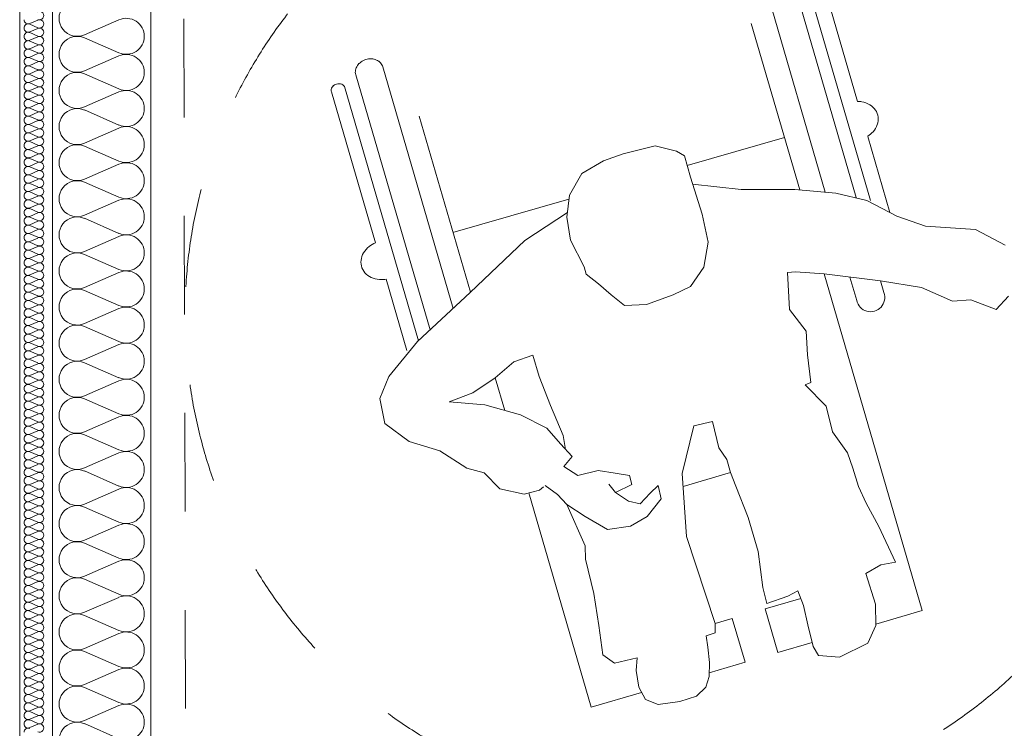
# Model space of a CAD drawing. Header units: millimetres. Extents: x 204754 to 495640, y -178579 to -98814.
# Tile 49 of 179: x 219134 to 220634, y -123872 to -122793. Entities that reach past the tile are written whole.
import ezdxf

# ---------------------------------------------------------------- set-up
doc = ezdxf.new("R2010")
doc.units = ezdxf.units.MM
doc.header["$MEASUREMENT"] = 0
doc.linetypes.add('Dashed', pattern=[300, 150, -150])
doc.layers.get('0').update_dxf_attribs({"color": 252, "lineweight": 5})
for name, color, linetype, lineweight in [('2D - Rysunki i Obrazki_Nr_pióra__104', 252, 'Continuous', 5), ('2D - Rysunki i Obrazki_Nr_pióra__47', 252, 'Continuous', 5), ('Nowe_320-W Umeblowanie_Nr_pióra__103', 252, 'Continuous', 5), ('Nowe_320-W Umeblowanie_Nr_pióra__181', 252, 'Continuous', 5), ('Nowe_820-G Rysunki Obrazki_Nr_pióra__1', 252, 'Continuous', 5), ('Nowe_820-G Rysunki Obrazki_Nr_pióra__27', 252, 'Continuous', 5)]:
    doc.layers.add(name, color=color, linetype=linetype, lineweight=lineweight)

# ---------------------------------------------------------------- blocks, each defined once
blk = doc.blocks.new('podkład 20251118')
at = {"layer": '2D - Rysunki i Obrazki_Nr_pióra__104', "color": 252, "linetype": 'Continuous', "lineweight": 5}
for p, q in [((220408, -123063.9), (220299.8, -122692.5)), ((220408, -123063.9), (220299.8, -122692.5)), ((220430.1, -123068.7), (220321.4, -122695.9)), ((220342.7, -122686.1), (220410.3, -122917.9)), ((220342.7, -122686.1), (220410.3, -122917.9)), ((220361, -123055.9), (220258.6, -122704.6)), ((220361, -123055.9), (220258.6, -122704.6)), ((220273.6, -122886), (220248.3, -122799.4)), ((220273.6, -122886), (220248.3, -122799.4)), ((219645.6, -122877.3), (219758.9, -123265.8)), ((219645.6, -122877.3), (219758.9, -123265.8)), ((219794, -123233), (219686.8, -122865.3)), ((219794, -123233), (219686.8, -122865.3)), ((220322.1, -123052.5), (220273.6, -122886)), ((220322.1, -123052.5), (220273.6, -122886)), ((219608.5, -122903), (219675.6, -123133)), ((219608.5, -122903), (219675.6, -123133)), ((219741.3, -123282.2), (219628.5, -122895.3)), ((219820.4, -123208.4), (219742.2, -122940.4)), ((219820.4, -123208.4), (219742.2, -122940.4)), ((220298.9, -122972.9), (220150.7, -123015.3)), ((220298.9, -122972.9), (220150.7, -123015.3)), ((220425.8, -122971), (220459.6, -123086.9)), ((220425.8, -122971), (220459.6, -123086.9)), ((220053.1, -122997.6), (220023.1, -123008.4)), ((220053.1, -122997.6), (220023.1, -123008.4)), ((220102, -122985.4), (220053.1, -122997.6)), ((220102, -122985.4), (220053.1, -122997.6)), ((220134.3, -122993.6), (220102, -122985.4)), ((220134.3, -122993.6), (220102, -122985.4)), ((220146.8, -123000.7), (220134.3, -122993.6)), ((220146.8, -123000.7), (220134.3, -122993.6)), ((220023.1, -123008.4), (219990, -123027.5)), ((220023.1, -123008.4), (219990, -123027.5)), ((220155.5, -123033.3), (220146.8, -123000.7)), ((220155.5, -123033.3), (220146.8, -123000.7)), ((219990, -123027.5), (219971.4, -123060.6)), ((219990, -123027.5), (219971.4, -123060.6)), ((220173.5, -123089.5), (220155.5, -123033.3)), ((220173.5, -123089.5), (220155.5, -123033.3)), ((220158.9, -123043.8), (220233, -123051.8)), ((220158.9, -123043.8), (220233, -123051.8)), ((220233, -123051.8), (220314.7, -123051.8)), ((220233, -123051.8), (220314.7, -123051.8)), ((220314.7, -123051.8), (220377.3, -123057.3)), ((220314.7, -123051.8), (220377.3, -123057.3)), ((220377.3, -123057.3), (220424.4, -123068.7)), ((220377.3, -123057.3), (220424.4, -123068.7)), ((219970.6, -123066.8), (219793.8, -123117.3)), ((219970.6, -123066.8), (219793.8, -123117.3)), ((219971.4, -123060.6), (219967.4, -123094.2)), ((219971.4, -123060.6), (219967.4, -123094.2)), ((220424.4, -123068.7), (220470.4, -123092.5)), ((220424.4, -123068.7), (220470.4, -123092.5)), ((219968.3, -123086.9), (219903.5, -123129.7)), ((219968.3, -123086.9), (219903.5, -123129.7)), ((219967.4, -123094.2), (219972.8, -123129.1)), ((219967.4, -123094.2), (219972.8, -123129.1)), ((220182.7, -123132), (220173.5, -123089.5)), ((220182.7, -123132), (220173.5, -123089.5)), ((220470.4, -123092.5), (220513.6, -123107.7)), ((220470.4, -123092.5), (220513.6, -123107.7)), ((220513.6, -123107.7), (220589.9, -123112.6)), ((220513.6, -123107.7), (220589.9, -123112.6)), ((220589.9, -123112.6), (220635.2, -123136.8)), ((220589.9, -123112.6), (220635.2, -123136.8)), ((219903.5, -123129.7), (219820, -123208.7)), ((219903.5, -123129.7), (219820, -123208.7)), ((219993.5, -123169.6), (219972.8, -123129.1)), ((219993.5, -123169.6), (219972.8, -123129.1)), ((220176.1, -123170.4), (220182.7, -123132)), ((220176.1, -123170.4), (220182.7, -123132)), ((219993.5, -123169.6), (219996.7, -123180.8)), ((219993.5, -123169.6), (219996.7, -123180.8)), ((220155.5, -123199.4), (220176.1, -123170.4)), ((220155.5, -123199.4), (220176.1, -123170.4)), ((220315.7, -123177.4), (220303.6, -123178.3)), ((220315.7, -123177.4), (220303.6, -123178.3)), ((220303.6, -123178.3), (220306.7, -123234.4)), ((220303.6, -123178.3), (220306.7, -123234.4)), ((220359.4, -123180.4), (220315.7, -123177.4)), ((220359.4, -123180.4), (220315.7, -123177.4)), ((219691.8, -123188.6), (219723.4, -123297.1)), ((219996.7, -123180.8), (220015.6, -123195.6)), ((219996.7, -123180.8), (220015.6, -123195.6)), ((220508.9, -123693), (220359.4, -123180.4)), ((220445.1, -123191.1), (220359.4, -123180.4)), ((220508.9, -123693), (220359.4, -123180.4)), ((220445.1, -123191.1), (220359.4, -123180.4)), ((220409.1, -123220.7), (220398.7, -123185.3)), ((220507.5, -123200.9), (220445.1, -123191.1)), ((220450.3, -123208.9), (220445.1, -123191.1)), ((220507.5, -123200.9), (220445.1, -123191.1)), ((220015.6, -123195.6), (220034.9, -123212.2)), ((220015.6, -123195.6), (220034.9, -123212.2)), ((220129.4, -123212.4), (220155.5, -123199.4)), ((220129.4, -123212.4), (220155.5, -123199.4)), ((220555.1, -123221.9), (220507.5, -123200.9)), ((220555.1, -123221.9), (220507.5, -123200.9)), ((219820, -123208.7), (219740, -123283.4)), ((219820, -123208.7), (219740, -123283.4)), ((220034.9, -123212.2), (220055.1, -123228.6)), ((220034.9, -123212.2), (220055.1, -123228.6)), ((220088.5, -123227), (220129.4, -123212.4)), ((220088.5, -123227), (220129.4, -123212.4)), ((220583.1, -123219.9), (220555.1, -123221.9)), ((220583.1, -123219.9), (220555.1, -123221.9)), ((220621.5, -123234.6), (220583.1, -123219.9)), ((220621.5, -123234.6), (220583.1, -123219.9)), ((220640.5, -123214.5), (220621.5, -123234.6)), ((220640.5, -123214.5), (220621.5, -123234.6)), ((220055.1, -123228.6), (220088.5, -123227)), ((220055.1, -123228.6), (220088.5, -123227)), ((220306.7, -123234.4), (220332.1, -123267.4)), ((220306.7, -123234.4), (220332.1, -123267.4)), ((220332.1, -123267.4), (220333.9, -123303.9)), ((220332.1, -123267.4), (220333.9, -123303.9)), ((219740, -123283.4), (219695.9, -123336.7)), ((219740, -123283.4), (219695.9, -123336.7)), ((219886.3, -123314.3), (219915.7, -123304.4)), ((219886.3, -123314.3), (219915.7, -123304.4)), ((219915.7, -123304.4), (219925.2, -123336.6)), ((219915.7, -123304.4), (219925.2, -123336.6)), ((220333.9, -123303.9), (220339.2, -123345.9)), ((220333.9, -123303.9), (220339.2, -123345.9)), ((219857.9, -123338.8), (219886.3, -123314.3)), ((219857.9, -123338.8), (219886.3, -123314.3)), ((219695.9, -123336.7), (219682.3, -123370.4)), ((219695.9, -123336.7), (219682.3, -123370.4)), ((219824.2, -123361.5), (219857.9, -123338.8)), ((219824.2, -123361.5), (219857.9, -123338.8)), ((219872.8, -123388.2), (219858.3, -123338.5)), ((219872.8, -123388.2), (219858.3, -123338.5)), ((219925.2, -123336.6), (219942.3, -123380.9)), ((219925.2, -123336.6), (219942.3, -123380.9)), ((220339.2, -123345.9), (220330.4, -123349.4)), ((220339.2, -123345.9), (220330.4, -123349.4)), ((220330.4, -123349.4), (220362.5, -123381.9)), ((220330.4, -123349.4), (220362.5, -123381.9)), ((219682.3, -123370.4), (219690, -123408)), ((219682.3, -123370.4), (219690, -123408)), ((219787.9, -123375.4), (219824.2, -123361.5)), ((219787.9, -123375.4), (219824.2, -123361.5)), ((219842.4, -123379.8), (219787.9, -123375.4)), ((219842.4, -123379.8), (219787.9, -123375.4)), ((219896.9, -123394.9), (219842.4, -123379.8)), ((219896.9, -123394.9), (219842.4, -123379.8)), ((219942.3, -123380.9), (219961.7, -123426.3)), ((219942.3, -123380.9), (219961.7, -123426.3)), ((220362.5, -123381.9), (220372, -123421.1)), ((220362.5, -123381.9), (220372, -123421.1)), ((219936.7, -123415.1), (219896.9, -123394.9)), ((219936.7, -123415.1), (219896.9, -123394.9)), ((219690, -123408), (219727.1, -123435.7)), ((219690, -123408), (219727.1, -123435.7)), ((219957.5, -123439.4), (219936.7, -123415.1)), ((219957.5, -123439.4), (219936.7, -123415.1)), ((220143.1, -123484.5), (220160.7, -123412)), ((220143.1, -123484.5), (220160.7, -123412)), ((220189.4, -123405.3), (220160.7, -123412)), ((220189.4, -123405.3), (220160.7, -123412)), ((220199, -123445.3), (220189.4, -123405.3)), ((220199, -123445.3), (220189.4, -123405.3)), ((219961.7, -123426.3), (219965.3, -123447.8)), ((219961.7, -123426.3), (219965.3, -123447.8)), ((220372, -123421.1), (220395.1, -123453.1)), ((220372, -123421.1), (220395.1, -123453.1)), ((219727.1, -123435.7), (219774, -123449.7)), ((219727.1, -123435.7), (219774, -123449.7)), ((219975.2, -123458.5), (219957.5, -123439.4)), ((219975.2, -123458.5), (219957.5, -123439.4)), ((220211.1, -123463.1), (220199, -123445.3)), ((220211.1, -123463.1), (220199, -123445.3)), ((219774, -123449.7), (219814.9, -123476.2)), ((219774, -123449.7), (219814.9, -123476.2)), ((219962.9, -123473.5), (219975.2, -123458.5)), ((219962.9, -123473.5), (219975.2, -123458.5)), ((220216.8, -123482.8), (220211.1, -123463.1)), ((220216.8, -123482.8), (220211.1, -123463.1)), ((220395.1, -123453.1), (220402.9, -123476.3)), ((220395.1, -123453.1), (220402.9, -123476.3)), ((219814.9, -123476.2), (219841.2, -123483.4)), ((219814.9, -123476.2), (219841.2, -123483.4)), ((219983.9, -123487.4), (219962.9, -123473.5)), ((219983.9, -123487.4), (219962.9, -123473.5)), ((220402.9, -123476.3), (220411.9, -123504.1)), ((220402.9, -123476.3), (220411.9, -123504.1)), ((219841.2, -123483.4), (219865.1, -123507.5)), ((219841.2, -123483.4), (219865.1, -123507.5)), ((220015.2, -123479.9), (219983.9, -123487.4)), ((220015.2, -123479.9), (219983.9, -123487.4)), ((220041, -123483.9), (220015.2, -123479.9)), ((220041, -123483.9), (220015.2, -123479.9)), ((220062.7, -123487.5), (220041, -123483.9)), ((220062.7, -123487.5), (220041, -123483.9)), ((220066.6, -123501.1), (220062.7, -123487.5)), ((220066.6, -123501.1), (220062.7, -123487.5)), ((220149.5, -123580.1), (220143.1, -123484.5)), ((220149.5, -123580.1), (220143.1, -123484.5)), ((220216.8, -123482.8), (220144.7, -123503.9)), ((220216.8, -123482.8), (220144.7, -123503.9)), ((220224.8, -123503.6), (220216.8, -123482.8)), ((220224.8, -123503.6), (220216.8, -123482.8)), ((219865.1, -123507.5), (219902.2, -123515.6)), ((219865.1, -123507.5), (219902.2, -123515.6)), ((219925.4, -123509.5), (219931.8, -123504.4)), ((219925.4, -123509.5), (219931.8, -123504.4)), ((219934.1, -123502.5), (219953, -123516.2)), ((219934.1, -123502.5), (219953, -123516.2)), ((220041.7, -123513.3), (220031.1, -123500.8)), ((220041.7, -123513.3), (220031.1, -123500.8)), ((220041.7, -123513.3), (220066.6, -123501.1)), ((220041.7, -123513.3), (220066.6, -123501.1)), ((220106.5, -123502.7), (220094.2, -123514.5)), ((220106.5, -123502.7), (220094.2, -123514.5)), ((220111.3, -123522.7), (220106.5, -123502.7)), ((220111.3, -123522.7), (220106.5, -123502.7)), ((220243.7, -123551.5), (220224.8, -123503.6)), ((220243.7, -123551.5), (220224.8, -123503.6)), ((220411.9, -123504.1), (220423.3, -123529.6)), ((220411.9, -123504.1), (220423.3, -123529.6)), ((219902.2, -123515.6), (219925.4, -123509.5)), ((219902.2, -123515.6), (219925.4, -123509.5)), ((220004.5, -123840), (219909.4, -123513.7)), ((220004.5, -123840), (219909.4, -123513.7)), ((219953, -123516.2), (219967.3, -123531.7)), ((219953, -123516.2), (219967.3, -123531.7)), ((220061.3, -123526.5), (220041.7, -123513.3)), ((220061.3, -123526.5), (220041.7, -123513.3)), ((220094.2, -123514.5), (220079.1, -123530.4)), ((220094.2, -123514.5), (220079.1, -123530.4)), ((220089.6, -123549.6), (220111.3, -123522.7)), ((220089.6, -123549.6), (220111.3, -123522.7)), ((219967.3, -123531.7), (219995.3, -123549.9)), ((219995.4, -123594.3), (219967.3, -123531.7)), ((219967.3, -123531.7), (219995.3, -123549.9)), ((219995.4, -123594.3), (219967.3, -123531.7)), ((220079.1, -123530.4), (220061.3, -123526.5)), ((220079.1, -123530.4), (220061.3, -123526.5)), ((220423.3, -123529.6), (220442.5, -123565.2)), ((220423.3, -123529.6), (220442.5, -123565.2)), ((219995.3, -123549.9), (220029.5, -123569.5)), ((219995.3, -123549.9), (220029.5, -123569.5)), ((220064.4, -123564.3), (220089.6, -123549.6)), ((220064.4, -123564.3), (220089.6, -123549.6)), ((220258.8, -123603.1), (220243.7, -123551.5)), ((220258.8, -123603.1), (220243.7, -123551.5)), ((220029.5, -123569.5), (220064.4, -123564.3)), ((220029.5, -123569.5), (220064.4, -123564.3)), ((220442.5, -123565.2), (220468.2, -123619.4)), ((220442.5, -123565.2), (220468.2, -123619.4)), ((220193.4, -123712.6), (220149.5, -123580.1)), ((220193.4, -123712.6), (220149.5, -123580.1)), ((219995.5, -123614.9), (219995.4, -123594.3)), ((219995.5, -123614.9), (219995.4, -123594.3)), ((220265.9, -123657.8), (220258.8, -123603.1)), ((220265.9, -123657.8), (220258.8, -123603.1)), ((220008.7, -123667), (219995.5, -123614.9)), ((220008.7, -123667), (219995.5, -123614.9)), ((220445.8, -123623.5), (220423, -123636.7)), ((220445.8, -123623.5), (220423, -123636.7)), ((220468.2, -123619.4), (220445.8, -123623.5)), ((220468.2, -123619.4), (220445.8, -123623.5)), ((220437.8, -123683.2), (220423, -123636.7)), ((220437.8, -123683.2), (220423, -123636.7)), ((220272, -123682.4), (220265.9, -123657.8)), ((220272, -123682.4), (220265.9, -123657.8)), ((220016.1, -123715.8), (220008.7, -123667)), ((220016.1, -123715.8), (220008.7, -123667)), ((220304.2, -123671.3), (220272, -123682.4)), ((220304.2, -123671.3), (220272, -123682.4)), ((220319.3, -123663.1), (220304.2, -123671.3)), ((220319.3, -123663.1), (220304.2, -123671.3)), ((220319.3, -123663.1), (220327.8, -123685.4)), ((220319.3, -123663.1), (220327.8, -123685.4)), ((220269.5, -123690.4), (220323.7, -123674.6)), ((220269.5, -123690.4), (220323.7, -123674.6)), ((220327.8, -123685.4), (220334.3, -123714.6)), ((220327.8, -123685.4), (220334.3, -123714.6)), ((220438.1, -123716), (220437.8, -123683.2)), ((220438.1, -123716), (220437.8, -123683.2)), ((220288.9, -123757.1), (220269.5, -123690.4)), ((220288.9, -123757.1), (220269.5, -123690.4)), ((220508.9, -123693), (220438, -123713.6)), ((220508.9, -123693), (220438, -123713.6)), ((220022.1, -123760.2), (220016.1, -123715.8)), ((220022.1, -123760.2), (220016.1, -123715.8)), ((220219.4, -123705), (220193.4, -123712.6)), ((220219.4, -123705), (220193.4, -123712.6)), ((220193.4, -123712.6), (220193.4, -123726.7)), ((220193.4, -123712.6), (220193.4, -123726.7)), ((220238.8, -123771.7), (220219.4, -123705)), ((220238.8, -123771.7), (220219.4, -123705)), ((220334.3, -123714.6), (220342.8, -123747.6)), ((220334.3, -123714.6), (220342.8, -123747.6)), ((220426.2, -123742.8), (220438.1, -123716)), ((220426.2, -123742.8), (220438.1, -123716)), ((220193.4, -123726.7), (220179.8, -123731.7)), ((220193.4, -123726.7), (220179.8, -123731.7)), ((220182.3, -123748.9), (220179.8, -123731.7)), ((220182.3, -123748.9), (220179.8, -123731.7)), ((220341.3, -123741.8), (220288.9, -123757.1)), ((220341.3, -123741.8), (220288.9, -123757.1)), ((220342.8, -123747.6), (220351, -123761.3)), ((220342.8, -123747.6), (220351, -123761.3)), ((220382.8, -123764.1), (220426.2, -123742.8)), ((220382.8, -123764.1), (220426.2, -123742.8)), ((220039.7, -123773.2), (220022.1, -123760.2)), ((220039.7, -123773.2), (220022.1, -123760.2)), ((220184.5, -123772.3), (220182.3, -123748.9)), ((220184.5, -123772.3), (220182.3, -123748.9)), ((220351, -123761.3), (220382.8, -123764.1)), ((220351, -123761.3), (220382.8, -123764.1)), ((220074.3, -123764.9), (220039.7, -123773.2)), ((220074.3, -123764.9), (220039.7, -123773.2)), ((220074.3, -123764.9), (220072.9, -123784.4)), ((220074.3, -123764.9), (220072.9, -123784.4)), ((220184.2, -123793.5), (220184.5, -123772.3)), ((220184.2, -123793.5), (220184.5, -123772.3)), ((220184.3, -123787.6), (220238.8, -123771.7)), ((220184.3, -123787.6), (220238.8, -123771.7)), ((220072.9, -123784.4), (220077.2, -123809.8)), ((220072.9, -123784.4), (220077.2, -123809.8)), ((220179.2, -123809.4), (220184.2, -123793.5)), ((220179.2, -123809.4), (220184.2, -123793.5)), ((220004.5, -123840), (220081.3, -123817.6)), ((220004.5, -123840), (220081.3, -123817.6)), ((220077.2, -123809.8), (220087, -123828.6)), ((220077.2, -123809.8), (220087, -123828.6)), ((220139.4, -123831.6), (220164.7, -123823.2)), ((220139.4, -123831.6), (220164.7, -123823.2)), ((220164.7, -123823.2), (220179.2, -123809.4)), ((220164.7, -123823.2), (220179.2, -123809.4)), ((220087, -123828.6), (220106.4, -123835.8)), ((220087, -123828.6), (220106.4, -123835.8)), ((220106.4, -123835.8), (220139.4, -123831.6)), ((220106.4, -123835.8), (220139.4, -123831.6))]:
    blk.add_line(p, q, dxfattribs=at)
for centre, radius, start, end in [((219664.8, -122874.5), 20.1, 135.0672, 157.2189), ((219664.8, -122874.5), 20.1, 135.0672, 157.2189), ((219667.6, -122877.1), 23.9, 115.4952, 135.1952), ((219667.6, -122877.1), 23.9, 115.4952, 135.1952), ((219668.4, -122878.6), 25.6, 96.8203, 115.6564), ((219668.4, -122878.6), 25.6, 96.8203, 115.6564), ((219668.2, -122876.9), 23.9, 77.2786, 96.9815), ((219668.2, -122876.9), 23.9, 77.2786, 96.9815), ((219669.1, -122873.2), 20.1, 55.2495, 77.4064), ((219669.1, -122873.2), 20.1, 55.2495, 77.4064), ((219671.2, -122870.2), 16.5, 29.9323, 55.2282), ((219671.2, -122870.2), 16.5, 29.9323, 55.2282), ((219672.4, -122869.5), 15.1, 16.2316, 29.6642), ((219672.4, -122869.5), 15.1, 16.2316, 29.6642), ((219661.5, -122873.1), 16.5, 157.2398, 182.5309), ((219661.5, -122873.1), 16.5, 157.2398, 182.5309), ((219660.1, -122873), 15.1, 182.7987, 196.2773), ((219660.1, -122873), 15.1, 182.7987, 196.2773), ((219619.5, -122902.9), 12, 115.5113, 135.2127), ((219619.5, -122902.9), 12, 115.5113, 135.2127), ((219619.9, -122903.7), 12.8, 96.8138, 115.65), ((219619.9, -122903.7), 12.8, 96.8138, 115.65), ((219619.9, -122902.8), 12, 77.2962, 96.9976), ((219619.9, -122902.8), 12, 77.2962, 96.9976), ((219620.3, -122900.9), 10.1, 55.2698, 77.424), ((219620.3, -122900.9), 10.1, 55.2698, 77.424), ((219621.3, -122899.5), 8.27, 29.9551, 55.2486), ((219621.3, -122899.5), 8.27, 29.9551, 55.2486), ((219616.5, -122900.9), 8.27, 157.2603, 182.5538), ((219616.5, -122900.9), 8.27, 157.2603, 182.5538), ((219615.8, -122900.9), 7.56, 182.8217, 196.2544), ((219615.8, -122900.9), 7.56, 182.8217, 196.2544), ((219618.2, -122901.6), 10.1, 135.0848, 157.2391), ((219618.2, -122901.6), 10.1, 135.0848, 157.2391), ((219621.9, -122899.1), 7.56, 16.2544, 29.6872), ((219621.9, -122899.1), 7.56, 16.2544, 29.6872), ((220410.5, -122957.6), 39.7, 80.586, 90.2184), ((220410.5, -122957.6), 39.7, 80.586, 90.2184), ((220411.5, -122951.8), 33.8, 59.0529, 80.7244), ((220411.5, -122951.8), 33.8, 59.0529, 80.7244), ((220414.7, -122946.5), 27.6, 34.2466, 59.067), ((220414.7, -122946.5), 27.6, 34.2466, 59.067), ((220417.1, -122944.7), 24.6, 7.1927, 34.0124), ((220417.1, -122944.7), 24.6, 7.1927, 34.0124), ((220410.4, -122943), 31.6, 318.4547, 341.1135), ((220410.4, -122943), 31.6, 318.4547, 341.1135), ((220415.6, -122944.8), 26.2, 341.1736, 6.8985), ((220415.6, -122944.8), 26.2, 341.1736, 6.8985), ((220405.7, -122939), 37.7, 302.0722, 318.6098), ((220405.7, -122939), 37.7, 302.0722, 318.6098), ((219691, -123170.2), 40.2, 112.5366, 128.444), ((219691, -123170.2), 40.2, 112.5366, 128.444), ((219682.1, -123162.9), 28.5, 149.407, 173.6819), ((219682.1, -123162.9), 28.5, 149.407, 173.6819), ((219687.7, -123166.1), 34.9, 128.2752, 149.4545), ((219687.7, -123166.1), 34.9, 128.2752, 149.4545), ((219678.4, -123162.4), 24.8, 173.8734, 200.5419), ((219678.4, -123162.4), 24.8, 173.8734, 200.5419), ((219679.1, -123162), 25.6, 200.8541, 226.9853), ((219679.1, -123162), 25.6, 200.8541, 226.9853), ((219682.4, -123158.4), 30.5, 227.0908, 250.313), ((219682.4, -123158.4), 30.5, 227.0908, 250.313), ((219684.7, -123152.2), 37, 250.2175, 270.5883), ((219684.7, -123152.2), 37, 250.2175, 270.5883), ((219684.7, -123147.9), 41.3, 270.4318, 279.8627), ((219684.7, -123147.9), 41.3, 270.4318, 279.8627), ((220430.2, -123216.6), 21.5, 190.9858, 21.0511)]:
    blk.add_arc(centre, radius, start, end, dxfattribs=at)
at = {"layer": '2D - Rysunki i Obrazki_Nr_pióra__47', "color": 252, "linetype": 'Dashed', "lineweight": 5}
blk.add_line((219382.9, -122492.2), (219386.6, -123994.6), dxfattribs=at)
blk.add_circle((220135.8, -123242.8), 750.2, dxfattribs=at)
at = {"layer": 'Nowe_320-W Umeblowanie_Nr_pióra__103', "color": 252, "linetype": 'Continuous', "lineweight": 5}
for p, q in [((219284.8, -122793.5), (219232.3, -122816.4)), ((219232.3, -122821), (219284.8, -122843.9)), ((219284.8, -122848.5), (219232.3, -122871.4)), ((219232.3, -122876), (219284.8, -122898.8)), ((219284.8, -122903.4), (219232.3, -122926.3)), ((219232.3, -122930.9), (219284.8, -122953.8)), ((219284.8, -122958.4), (219232.3, -122981.3)), ((219232.3, -122985.9), (219284.8, -123008.7)), ((219284.8, -123013.4), (219232.3, -123036.2)), ((219232.3, -123040.8), (219284.8, -123063.7)), ((219284.8, -123068.3), (219232.3, -123091.2)), ((219232.3, -123095.8), (219284.8, -123118.7)), ((219284.8, -123123.3), (219232.3, -123146.1)), ((219232.3, -123150.8), (219284.8, -123173.6)), ((219284.8, -123178.2), (219232.3, -123201.1)), ((219232.3, -123205.7), (219284.8, -123228.6)), ((219284.8, -123233.2), (219232.3, -123256.1)), ((219232.3, -123260.7), (219284.8, -123283.5)), ((219284.8, -123288.1), (219232.3, -123311)), ((219232.3, -123315.6), (219284.8, -123338.5)), ((219284.8, -123343.1), (219232.3, -123366)), ((219232.3, -123370.6), (219284.8, -123393.4)), ((219284.8, -123398.1), (219232.3, -123420.9)), ((219232.3, -123425.5), (219284.8, -123448.4)), ((219284.8, -123453), (219232.3, -123475.9)), ((219232.3, -123480.5), (219284.8, -123503.4)), ((219284.8, -123508), (219232.3, -123530.8)), ((219232.3, -123535.5), (219284.8, -123558.3)), ((219284.8, -123562.9), (219232.3, -123585.8)), ((219232.3, -123590.4), (219284.8, -123613.3)), ((219284.8, -123617.9), (219232.3, -123640.8)), ((219232.3, -123645.4), (219284.8, -123668.2)), ((219284.8, -123672.9), (219232.3, -123695.7)), ((219232.3, -123700.3), (219284.8, -123723.2)), ((219284.8, -123727.8), (219232.3, -123750.7)), ((219232.3, -123755.3), (219284.8, -123778.2)), ((219284.8, -123782.8), (219232.3, -123805.6)), ((219232.3, -123810.2), (219284.8, -123833.1)), ((219284.8, -123837.7), (219232.3, -123860.6)), ((219232.3, -123865.2), (219284.8, -123888.1))]:
    blk.add_line(p, q, dxfattribs=at)
at = {"layer": 'Nowe_320-W Umeblowanie_Nr_pióra__103', "color": 252, "linetype": 'Continuous', "lineweight": 5, "extrusion": (0, 0, -1)}
for centre, major_axis, start_param, end_param in [((219221.2, -122791.2), (27.6, 0), 1.158002, 5.125182), ((219295.9, -122818.7), (-27.6, 0), 1.158003, 3.141593), ((219221.2, -122846.2), (27.6, 0), 1.158002, 5.125182), ((219295.9, -122818.7), (27.6, 0), 0, 1.98359), ((219295.9, -122873.7), (-27.6, 0), 1.158003, 3.141593), ((219221.2, -122901.1), (27.6, 0), 1.158002, 5.125182), ((219295.9, -122873.7), (27.6, 0), 0, 1.98359), ((219295.9, -122928.6), (-27.6, 0), 1.158003, 3.141593), ((219221.2, -122956.1), (27.6, 0), 1.158002, 5.125182), ((219295.9, -122928.6), (27.6, 0), 0, 1.98359), ((219295.9, -122983.6), (-27.6, 0), 1.158003, 3.141593), ((219221.2, -123011.1), (27.6, 0), 1.158002, 5.125182), ((219295.9, -122983.6), (27.6, 0), 0, 1.98359), ((219295.9, -123038.5), (-27.6, 0), 1.158003, 3.141593), ((219221.2, -123066), (27.6, 0), 1.158002, 5.125182), ((219295.9, -123038.5), (27.6, 0), 0, 1.98359), ((219295.9, -123093.5), (-27.6, 0), 1.158003, 3.141593), ((219221.2, -123121), (27.6, 0), 1.158002, 5.125182), ((219295.9, -123093.5), (27.6, 0), 0, 1.98359), ((219295.9, -123148.4), (-27.6, 0), 1.158003, 3.141593), ((219221.2, -123175.9), (27.6, 0), 1.158002, 5.125182), ((219295.9, -123148.4), (27.6, 0), 0, 1.98359), ((219295.9, -123203.4), (-27.6, 0), 1.158003, 3.141593), ((219221.2, -123230.9), (27.6, 0), 1.158002, 5.125182), ((219295.9, -123203.4), (27.6, 0), 0, 1.98359), ((219295.9, -123258.4), (-27.6, 0), 1.158003, 3.141593), ((219221.2, -123285.8), (-27.6, 0), 4.299595, 8.266775), ((219295.9, -123258.4), (27.6, 0), 0, 1.98359), ((219295.9, -123313.3), (-27.6, 0), 1.158003, 3.141593), ((219221.2, -123340.8), (27.6, 0), 1.158002, 5.125182), ((219295.9, -123313.3), (27.6, 0), 0, 1.98359), ((219295.9, -123368.3), (27.6, 0), 4.299596, 6.283185), ((219221.2, -123395.8), (27.6, 0), 1.158002, 5.125182), ((219295.9, -123368.3), (27.6, 0), 0, 1.98359), ((219295.9, -123423.2), (-27.6, 0), 1.158003, 3.141593), ((219221.2, -123450.7), (-27.6, 0), 4.299595, 8.266775), ((219295.9, -123423.2), (27.6, 0), 0, 1.98359), ((219295.9, -123478.2), (-27.6, 0), 1.158003, 3.141593), ((219221.2, -123505.7), (27.6, 0), 1.158002, 5.125182), ((219295.9, -123478.2), (27.6, 0), 0, 1.98359), ((219295.9, -123533.1), (-27.6, 0), 1.158003, 3.141593), ((219221.2, -123560.6), (27.6, 0), 1.158002, 5.125182), ((219295.9, -123533.2), (27.6, 0), 0, 1.98359), ((219295.9, -123588.1), (-27.6, 0), 1.158003, 3.141593), ((219221.2, -123615.6), (-27.6, 0), 4.299595, 8.266775), ((219295.9, -123588.1), (27.6, 0), 0, 1.98359), ((219295.9, -123643.1), (-27.6, 0), 1.158003, 3.141593), ((219221.2, -123670.5), (27.6, 0), 1.158002, 5.125182), ((219295.9, -123643.1), (27.6, 0), 0, 1.98359), ((219295.9, -123698), (-27.6, 0), 1.158003, 3.141593), ((219221.2, -123725.5), (27.6, 0), 1.158002, 5.125182), ((219295.9, -123698), (27.6, 0), 0, 1.98359), ((219295.9, -123753), (-27.6, 0), 1.158003, 3.141593), ((219221.2, -123780.5), (27.6, 0), 1.158002, 5.125182), ((219295.9, -123753), (27.6, 0), 0, 1.98359), ((219295.9, -123807.9), (-27.6, 0), 1.158003, 3.141593), ((219221.2, -123835.4), (27.6, 0), 1.158002, 5.125182), ((219295.9, -123807.9), (27.6, 0), 0, 1.98359), ((219295.9, -123862.9), (-27.6, 0), 1.158003, 3.141593), ((219221.2, -123890.4), (27.6, 0), 1.158002, 5.125182), ((219295.9, -123862.9), (27.6, 0), 0, 1.98359)]:
    blk.add_ellipse(centre, major_axis=major_axis, ratio=0.993872, start_param=start_param, end_param=end_param, dxfattribs=at)
at = {"layer": 'Nowe_320-W Umeblowanie_Nr_pióra__181', "color": 252, "linetype": 'Continuous', "lineweight": 5}
for p, q in [((219149.2, -122799.3), (219161.3, -122794)), ((219161.3, -122805.7), (219149.2, -122800.4)), ((219149.2, -122812), (219161.3, -122806.7)), ((219161.3, -122818.4), (219149.2, -122813.1)), ((219149.2, -122824.8), (219161.3, -122819.5)), ((219161.3, -122831.2), (219149.2, -122825.9)), ((219149.2, -122837.6), (219161.3, -122832.3)), ((219161.3, -122843.9), (219149.2, -122838.6)), ((219149.2, -122850.3), (219161.3, -122845)), ((219161.3, -122856.7), (219149.2, -122851.4)), ((219149.2, -122863.1), (219161.3, -122857.8)), ((219161.3, -122869.5), (219149.2, -122864.2)), ((219149.2, -122875.9), (219161.3, -122870.5)), ((219161.3, -122882.2), (219149.2, -122876.9)), ((219149.2, -122888.6), (219161.3, -122883.3)), ((219161.3, -122895), (219149.2, -122889.7)), ((219149.2, -122901.4), (219161.3, -122896.1)), ((219161.3, -122907.8), (219149.2, -122902.4)), ((219149.2, -122914.1), (219161.3, -122908.8)), ((219161.3, -122920.5), (219149.2, -122915.2)), ((219149.2, -122926.9), (219161.3, -122921.6)), ((219161.3, -122933.3), (219149.2, -122928)), ((219149.2, -122939.7), (219161.3, -122934.4)), ((219161.3, -122946), (219149.2, -122940.7)), ((219149.2, -122952.4), (219161.3, -122947.1)), ((219161.3, -122958.8), (219149.2, -122953.5)), ((219149.2, -122965.2), (219161.3, -122959.9)), ((219161.3, -122971.6), (219149.2, -122966.3)), ((219149.2, -122977.9), (219161.3, -122972.6)), ((219161.3, -122984.3), (219149.2, -122979)), ((219149.2, -122990.7), (219161.3, -122985.4)), ((219161.3, -122997.1), (219149.2, -122991.8)), ((219149.2, -123003.5), (219161.3, -122998.2)), ((219161.3, -123009.9), (219149.2, -123004.5)), ((219149.2, -123016.2), (219161.3, -123010.9)), ((219161.3, -123022.6), (219149.2, -123017.3)), ((219149.2, -123029), (219161.3, -123023.7)), ((219161.3, -123035.4), (219149.2, -123030.1)), ((219149.2, -123041.8), (219161.3, -123036.5)), ((219161.3, -123048.1), (219149.2, -123042.8)), ((219149.2, -123054.5), (219161.3, -123049.2)), ((219161.3, -123060.9), (219149.2, -123055.6)), ((219149.2, -123067.3), (219161.3, -123062)), ((219161.3, -123073.7), (219149.2, -123068.4)), ((219149.2, -123080), (219161.3, -123074.7)), ((219161.3, -123086.4), (219149.2, -123081.1)), ((219149.2, -123092.8), (219161.3, -123087.5)), ((219161.3, -123099.2), (219149.2, -123093.9)), ((219149.2, -123105.6), (219161.3, -123100.3)), ((219161.3, -123112), (219149.2, -123106.6)), ((219149.2, -123118.3), (219161.3, -123113)), ((219161.3, -123124.7), (219149.2, -123119.4)), ((219149.2, -123131.1), (219161.3, -123125.8)), ((219161.3, -123137.5), (219149.2, -123132.2)), ((219149.2, -123143.9), (219161.3, -123138.5)), ((219161.3, -123150.2), (219149.2, -123144.9)), ((219149.2, -123156.6), (219161.3, -123151.3)), ((219161.3, -123163), (219149.2, -123157.7)), ((219149.2, -123169.4), (219161.3, -123164.1)), ((219161.3, -123175.8), (219149.2, -123170.5)), ((219149.2, -123182.1), (219161.3, -123176.8)), ((219161.3, -123188.5), (219149.2, -123183.2)), ((219149.2, -123194.9), (219161.3, -123189.6)), ((219161.3, -123201.3), (219149.2, -123196)), ((219149.2, -123207.7), (219161.3, -123202.4)), ((219161.3, -123214), (219149.2, -123208.7)), ((219149.2, -123220.4), (219161.3, -123215.1)), ((219161.3, -123226.8), (219149.2, -123221.5)), ((219149.2, -123233.2), (219161.3, -123227.9)), ((219161.3, -123239.6), (219149.2, -123234.3)), ((219149.2, -123246), (219161.3, -123240.6)), ((219161.3, -123252.3), (219149.2, -123247)), ((219149.2, -123258.7), (219161.3, -123253.4)), ((219161.3, -123265.1), (219149.2, -123259.8)), ((219149.2, -123271.5), (219161.3, -123266.2)), ((219161.3, -123277.9), (219149.2, -123272.5)), ((219149.2, -123284.2), (219161.3, -123278.9)), ((219161.3, -123290.6), (219149.2, -123285.3)), ((219149.2, -123297), (219161.3, -123291.7)), ((219161.3, -123303.4), (219149.2, -123298.1)), ((219149.2, -123309.8), (219161.3, -123304.5)), ((219161.3, -123316.1), (219149.2, -123310.8)), ((219149.2, -123322.5), (219161.3, -123317.2)), ((219161.3, -123328.9), (219149.2, -123323.6)), ((219149.2, -123335.3), (219161.3, -123330)), ((219161.3, -123341.7), (219149.2, -123336.4)), ((219149.2, -123348), (219161.3, -123342.7)), ((219161.3, -123354.4), (219149.2, -123349.1)), ((219149.2, -123360.8), (219161.3, -123355.5)), ((219161.3, -123367.2), (219149.2, -123361.9)), ((219149.2, -123373.6), (219161.3, -123368.3)), ((219161.3, -123380), (219149.2, -123374.6)), ((219149.2, -123386.3), (219161.3, -123381)), ((219161.3, -123392.7), (219149.2, -123387.4)), ((219149.2, -123399.1), (219161.3, -123393.8)), ((219161.3, -123405.5), (219149.2, -123400.2)), ((219149.2, -123411.9), (219161.3, -123406.6)), ((219161.3, -123418.2), (219149.2, -123412.9)), ((219149.2, -123424.6), (219161.3, -123419.3)), ((219161.3, -123431), (219149.2, -123425.7)), ((219149.2, -123437.4), (219161.3, -123432.1)), ((219161.3, -123443.8), (219149.2, -123438.5)), ((219149.2, -123450.1), (219161.3, -123444.8)), ((219161.3, -123456.5), (219149.2, -123451.2)), ((219149.2, -123462.9), (219161.3, -123457.6)), ((219161.3, -123469.3), (219149.2, -123464)), ((219149.2, -123475.7), (219161.3, -123470.4)), ((219161.3, -123482.1), (219149.2, -123476.7)), ((219149.2, -123488.4), (219161.3, -123483.1)), ((219161.3, -123494.8), (219149.2, -123489.5)), ((219149.2, -123501.2), (219161.3, -123495.9)), ((219161.3, -123507.6), (219149.2, -123502.3)), ((219149.2, -123514), (219161.3, -123508.6)), ((219161.3, -123520.3), (219149.2, -123515)), ((219149.2, -123526.7), (219161.3, -123521.4)), ((219161.3, -123533.1), (219149.2, -123527.8)), ((219149.2, -123539.5), (219161.3, -123534.2)), ((219161.3, -123545.9), (219149.2, -123540.6)), ((219149.2, -123552.2), (219161.3, -123546.9)), ((219161.3, -123558.6), (219149.2, -123553.3)), ((219149.2, -123565), (219161.3, -123559.7)), ((219161.3, -123571.4), (219149.2, -123566.1)), ((219149.2, -123577.8), (219161.3, -123572.5)), ((219161.3, -123584.1), (219149.2, -123578.8)), ((219149.2, -123590.5), (219161.3, -123585.2)), ((219161.3, -123596.9), (219149.2, -123591.6)), ((219149.2, -123603.3), (219161.3, -123598)), ((219161.3, -123609.7), (219149.2, -123604.4)), ((219149.2, -123616.1), (219161.3, -123610.7)), ((219161.3, -123622.4), (219149.2, -123617.1)), ((219149.2, -123628.8), (219161.3, -123623.5)), ((219161.3, -123635.2), (219149.2, -123629.9)), ((219149.2, -123641.6), (219161.3, -123636.3)), ((219161.3, -123648), (219149.2, -123642.6)), ((219149.2, -123654.3), (219161.3, -123649)), ((219161.3, -123660.7), (219149.2, -123655.4)), ((219149.2, -123667.1), (219161.3, -123661.8)), ((219161.3, -123673.5), (219149.2, -123668.2)), ((219149.2, -123679.9), (219161.3, -123674.6)), ((219161.3, -123686.2), (219149.2, -123680.9)), ((219149.2, -123692.6), (219161.3, -123687.3)), ((219161.3, -123699), (219149.2, -123693.7)), ((219149.2, -123705.4), (219161.3, -123700.1)), ((219161.3, -123711.8), (219149.2, -123706.5)), ((219149.2, -123718.2), (219161.3, -123712.8)), ((219161.3, -123724.5), (219149.2, -123719.2)), ((219149.2, -123730.9), (219161.3, -123725.6)), ((219161.3, -123737.3), (219149.2, -123732)), ((219149.2, -123743.7), (219161.3, -123738.4)), ((219161.3, -123750.1), (219149.2, -123744.7)), ((219149.2, -123756.4), (219161.3, -123751.1)), ((219161.3, -123762.8), (219149.2, -123757.5)), ((219149.2, -123769.2), (219161.3, -123763.9)), ((219161.3, -123775.6), (219149.2, -123770.3)), ((219149.2, -123782), (219161.3, -123776.7)), ((219161.3, -123788.3), (219149.2, -123783)), ((219149.2, -123794.7), (219161.3, -123789.4)), ((219161.3, -123801.1), (219149.2, -123795.8)), ((219149.2, -123807.5), (219161.3, -123802.2)), ((219161.3, -123813.9), (219149.2, -123808.6)), ((219149.2, -123820.2), (219161.3, -123814.9)), ((219161.3, -123826.6), (219149.2, -123821.3)), ((219149.2, -123833), (219161.3, -123827.7)), ((219161.3, -123839.4), (219149.2, -123834.1)), ((219149.2, -123845.8), (219161.3, -123840.5)), ((219161.3, -123852.2), (219149.2, -123846.8)), ((219149.2, -123858.5), (219161.3, -123853.2)), ((219161.3, -123864.9), (219149.2, -123859.6)), ((219149.2, -123871.3), (219161.3, -123866))]:
    blk.add_line(p, q, dxfattribs=at)
at = {"layer": 'Nowe_320-W Umeblowanie_Nr_pióra__181', "color": 252, "linetype": 'Continuous', "lineweight": 5, "extrusion": (0, 0, -1)}
for centre, major_axis, start_param, end_param in [((219163.9, -122787.1), (-6.38, 0), 1.158002, 5.125182), ((219146.6, -122793.4), (6.38, 0), 1.158004, 3.141593), ((219146.6, -122806.2), (6.38, 0), 3.141593, 5.125182), ((219163.9, -122799.8), (6.38, 0), 4.299595, 8.266775), ((219146.6, -122806.2), (6.38, 0), 1.158004, 3.141593), ((219146.6, -122819), (6.38, 0), 3.141593, 5.125182), ((219163.9, -122812.6), (-6.38, 0), 1.158002, 5.125182), ((219163.9, -122825.3), (-6.38, 0), 1.158002, 5.125182), ((219146.6, -122819), (6.38, 0), 1.158004, 3.141593), ((219146.6, -122831.7), (6.38, 0), 3.141593, 5.125182), ((219146.6, -122831.7), (6.38, 0), 1.158004, 3.141593), ((219163.9, -122838.1), (6.38, 0), 4.299595, 8.266775), ((219146.6, -122844.5), (6.38, 0), 3.141593, 5.125182), ((219146.6, -122844.5), (6.38, 0), 1.158004, 3.141593), ((219163.9, -122850.9), (-6.38, 0), 1.158002, 5.125182), ((219146.6, -122857.2), (6.38, 0), 3.141593, 5.125182), ((219146.6, -122857.2), (6.38, 0), 1.158004, 3.141593), ((219146.6, -122870), (6.38, 0), 3.141593, 5.125182), ((219163.9, -122863.6), (6.38, 0), 4.299595, 8.266775), ((219146.6, -122870), (6.38, 0), 1.158004, 3.141593), ((219146.6, -122882.8), (6.38, 0), 3.141593, 5.125182), ((219163.9, -122876.4), (6.38, 0), 4.299595, 8.266775), ((219146.6, -122882.8), (6.38, 0), 1.158004, 3.141593), ((219146.6, -122895.5), (6.38, 0), 3.141593, 5.125182), ((219163.9, -122889.2), (-6.38, 0), 1.158002, 5.125182), ((219146.6, -122895.5), (6.38, 0), 1.158004, 3.141593), ((219146.6, -122908.3), (6.38, 0), 3.141593, 5.125182), ((219146.6, -122908.3), (6.38, 0), 1.158004, 3.141593), ((219163.9, -122901.9), (6.38, 0), 4.299595, 8.266775), ((219163.9, -122914.7), (6.38, 0), 4.299595, 8.266775), ((219146.6, -122921.1), (6.38, 0), 3.141593, 5.125182), ((219146.6, -122921.1), (6.38, 0), 1.158004, 3.141593), ((219163.9, -122927.4), (-6.38, 0), 1.158002, 5.125182), ((219146.6, -122933.8), (6.38, 0), 3.141593, 5.125182), ((219146.6, -122933.8), (6.38, 0), 1.158004, 3.141593), ((219163.9, -122940.2), (6.38, 0), 4.299595, 8.266775), ((219146.6, -122946.6), (6.38, 0), 3.141593, 5.125182), ((219146.6, -122946.6), (6.38, 0), 1.158004, 3.141593), ((219146.6, -122959.3), (6.38, 0), 3.141593, 5.125182), ((219163.9, -122953), (6.38, 0), 4.299595, 8.266775), ((219146.6, -122959.3), (6.38, 0), 1.158004, 3.141593), ((219146.6, -122972.1), (6.38, 0), 3.141593, 5.125182), ((219163.9, -122965.7), (-6.38, 0), 1.158002, 5.125182), ((219146.6, -122972.1), (6.38, 0), 1.158004, 3.141593), ((219146.6, -122984.9), (6.38, 0), 3.141593, 5.125182), ((219163.9, -122978.5), (6.38, 0), 4.299595, 8.266775), ((219146.6, -122984.9), (6.38, 0), 1.158004, 3.141593), ((219146.6, -122997.6), (6.38, 0), 3.141593, 5.125182), ((219146.6, -122997.6), (6.38, 0), 1.158004, 3.141593), ((219163.9, -122991.2), (6.38, 0), 4.299595, 8.266775), ((219163.9, -123004), (-6.38, 0), 1.158002, 5.125182), ((219146.6, -123010.4), (6.38, 0), 3.141593, 5.125182), ((219146.6, -123010.4), (6.38, 0), 1.158004, 3.141593), ((219163.9, -123016.8), (6.38, 0), 4.299595, 8.266775), ((219146.6, -123023.2), (6.38, 0), 3.141593, 5.125182), ((219146.6, -123023.2), (6.38, 0), 1.158004, 3.141593), ((219163.9, -123029.5), (6.38, 0), 4.299595, 8.266775), ((219146.6, -123035.9), (6.38, 0), 3.141593, 5.125182), ((219146.6, -123035.9), (6.38, 0), 1.158004, 3.141593), ((219146.6, -123048.7), (6.38, 0), 3.141593, 5.125182), ((219163.9, -123042.3), (-6.38, 0), 1.158002, 5.125182), ((219146.6, -123048.7), (6.38, 0), 1.158004, 3.141593), ((219146.6, -123061.4), (6.38, 0), 3.141593, 5.125182), ((219163.9, -123055.1), (6.38, 0), 4.299595, 8.266775), ((219146.6, -123061.4), (6.38, 0), 1.158004, 3.141593), ((219146.6, -123074.2), (6.38, 0), 3.141593, 5.125182), ((219163.9, -123067.8), (6.38, 0), 4.299595, 8.266775), ((219146.6, -123074.2), (6.38, 0), 1.158004, 3.141593), ((219146.6, -123087), (6.38, 0), 3.141593, 5.125182), ((219146.6, -123087), (6.38, 0), 1.158004, 3.141593), ((219163.9, -123080.6), (-6.38, 0), 1.158002, 5.125182), ((219163.9, -123093.3), (6.38, 0), 4.299595, 8.266775), ((219146.6, -123099.7), (6.38, 0), 3.141593, 5.125182), ((219146.6, -123099.7), (6.38, 0), 1.158004, 3.141593), ((219163.9, -123106.1), (6.38, 0), 4.299595, 8.266775), ((219146.6, -123112.5), (6.38, 0), 3.141593, 5.125182), ((219146.6, -123112.5), (6.38, 0), 1.158004, 3.141593), ((219163.9, -123118.9), (-6.38, 0), 1.158002, 5.125182), ((219146.6, -123125.2), (6.38, 0), 3.141593, 5.125182), ((219146.6, -123125.2), (6.38, 0), 1.158004, 3.141593), ((219146.6, -123138), (6.38, 0), 3.141593, 5.125182), ((219163.9, -123131.6), (6.38, 0), 4.299595, 8.266775), ((219146.6, -123138), (6.38, 0), 1.158004, 3.141593), ((219146.6, -123150.8), (6.38, 0), 3.141593, 5.125182), ((219163.9, -123144.4), (6.38, 0), 4.299595, 8.266775), ((219146.6, -123150.8), (6.38, 0), 1.158004, 3.141593), ((219146.6, -123163.5), (6.38, 0), 3.141593, 5.125182), ((219163.9, -123157.2), (-6.38, 0), 1.158002, 5.125182), ((219163.9, -123169.9), (6.38, 0), 4.299595, 8.266775), ((219146.6, -123163.5), (6.38, 0), 1.158004, 3.141593), ((219146.6, -123176.3), (6.38, 0), 3.141593, 5.125182), ((219146.6, -123176.3), (6.38, 0), 1.158004, 3.141593), ((219163.9, -123182.7), (6.38, 0), 4.299595, 8.266775), ((219146.6, -123189.1), (6.38, 0), 3.141593, 5.125182), ((219146.6, -123189.1), (6.38, 0), 1.158004, 3.141593), ((219163.9, -123195.4), (-6.38, 0), 1.158002, 5.125182), ((219146.6, -123201.8), (6.38, 0), 3.141593, 5.125182), ((219146.6, -123201.8), (6.38, 0), 1.158004, 3.141593), ((219146.6, -123214.6), (6.38, 0), 3.141593, 5.125182), ((219163.9, -123208.2), (6.38, 0), 4.299595, 8.266775), ((219146.6, -123214.6), (6.38, 0), 1.158004, 3.141593), ((219146.6, -123227.3), (6.38, 0), 3.141593, 5.125182), ((219163.9, -123221), (6.38, 0), 4.299595, 8.266775), ((219146.6, -123227.3), (6.38, 0), 1.158004, 3.141593), ((219146.6, -123240.1), (6.38, 0), 3.141593, 5.125182), ((219163.9, -123233.7), (-6.38, 0), 1.158002, 5.125182), ((219146.6, -123240.1), (6.38, 0), 1.158004, 3.141593), ((219146.6, -123252.9), (6.38, 0), 3.141593, 5.125182), ((219146.6, -123252.9), (6.38, 0), 1.158004, 3.141593), ((219163.9, -123246.5), (6.38, 0), 4.299595, 8.266775), ((219163.9, -123259.3), (6.38, 0), 4.299595, 8.266775), ((219146.6, -123265.6), (6.38, 0), 3.141593, 5.125182), ((219146.6, -123265.6), (6.38, 0), 1.158004, 3.141593), ((219163.9, -123272), (-6.38, 0), 1.158002, 5.125182), ((219146.6, -123278.4), (6.38, 0), 3.141593, 5.125182), ((219146.6, -123278.4), (6.38, 0), 1.158004, 3.141593), ((219163.9, -123284.8), (6.38, 0), 4.299595, 8.266775), ((219146.6, -123291.2), (6.38, 0), 3.141593, 5.125182), ((219146.6, -123291.2), (6.38, 0), 1.158004, 3.141593), ((219146.6, -123303.9), (6.38, 0), 3.141593, 5.125182), ((219163.9, -123297.5), (6.38, 0), 4.299595, 8.266775), ((219146.6, -123303.9), (6.38, 0), 1.158004, 3.141593), ((219146.6, -123316.7), (6.38, 0), 3.141593, 5.125182), ((219163.9, -123310.3), (-6.38, 0), 1.158002, 5.125182), ((219146.6, -123316.7), (6.38, 0), 1.158004, 3.141593), ((219146.6, -123329.4), (6.38, 0), 3.141593, 5.125182), ((219163.9, -123323.1), (6.38, 0), 4.299595, 8.266775), ((219146.6, -123329.4), (6.38, 0), 1.158004, 3.141593), ((219146.6, -123342.2), (6.38, 0), 3.141593, 5.125182), ((219146.6, -123342.2), (6.38, 0), 1.158004, 3.141593), ((219163.9, -123335.8), (6.38, 0), 4.299595, 8.266775), ((219163.9, -123348.6), (-6.38, 0), 1.158002, 5.125182), ((219146.6, -123355), (6.38, 0), 3.141593, 5.125182), ((219146.6, -123355), (6.38, 0), 1.158004, 3.141593), ((219163.9, -123361.3), (6.38, 0), 4.299595, 8.266775), ((219146.6, -123367.7), (6.38, 0), 3.141593, 5.125182), ((219146.6, -123367.7), (6.38, 0), 1.158004, 3.141593), ((219163.9, -123374.1), (6.38, 0), 4.299595, 8.266775), ((219146.6, -123380.5), (6.38, 0), 3.141593, 5.125182), ((219146.6, -123380.5), (6.38, 0), 1.158004, 3.141593), ((219146.6, -123393.3), (6.38, 0), 3.141593, 5.125182), ((219163.9, -123386.9), (-6.38, 0), 1.158002, 5.125182), ((219146.6, -123393.3), (6.38, 0), 1.158004, 3.141593), ((219146.6, -123406), (6.38, 0), 3.141593, 5.125182), ((219163.9, -123399.6), (6.38, 0), 4.299595, 8.266775), ((219146.6, -123406), (6.38, 0), 1.158004, 3.141593), ((219146.6, -123418.8), (6.38, 0), 3.141593, 5.125182), ((219163.9, -123412.4), (6.38, 0), 4.299595, 8.266775), ((219163.9, -123425.2), (-6.38, 0), 1.158002, 5.125182), ((219146.6, -123418.8), (6.38, 0), 1.158004, 3.141593), ((219146.6, -123431.5), (6.38, 0), 3.141593, 5.125182), ((219146.6, -123431.5), (6.38, 0), 1.158004, 3.141593), ((219163.9, -123437.9), (6.38, 0), 4.299595, 8.266775), ((219146.6, -123444.3), (6.38, 0), 3.141593, 5.125182), ((219146.6, -123444.3), (6.38, 0), 1.158004, 3.141593), ((219163.9, -123450.7), (6.38, 0), 4.299595, 8.266775), ((219146.6, -123457.1), (6.38, 0), 3.141593, 5.125182), ((219146.6, -123457.1), (6.38, 0), 1.158004, 3.141593), ((219146.6, -123469.8), (6.38, 0), 3.141593, 5.125182), ((219163.9, -123463.4), (-6.38, 0), 1.158002, 5.125182), ((219146.6, -123469.8), (6.38, 0), 1.158004, 3.141593), ((219146.6, -123482.6), (6.38, 0), 3.141593, 5.125182), ((219163.9, -123476.2), (6.38, 0), 4.299595, 8.266775), ((219146.6, -123482.6), (-6.38, 0), 4.299596, 6.283185), ((219146.6, -123495.3), (6.38, 0), 3.141593, 5.125182), ((219163.9, -123489), (-6.38, 0), 1.158002, 5.125182), ((219146.6, -123495.3), (6.38, 0), 1.158004, 3.141593), ((219146.6, -123508.1), (6.38, 0), 3.141593, 5.125182), ((219146.6, -123508.1), (6.38, 0), 1.158004, 3.141593), ((219163.9, -123501.7), (-6.38, 0), 1.158002, 5.125182), ((219163.9, -123514.5), (6.38, 0), 4.299595, 8.266775), ((219146.6, -123520.9), (6.38, 0), 3.141593, 5.125182), ((219146.6, -123520.9), (-6.38, 0), 4.299596, 6.283185), ((219163.9, -123527.3), (-6.38, 0), 1.158002, 5.125182), ((219146.6, -123533.6), (6.38, 0), 3.141593, 5.125182), ((219146.6, -123533.6), (6.38, 0), 1.158004, 3.141593), ((219163.9, -123540), (-6.38, 0), 1.158002, 5.125182), ((219146.6, -123546.4), (6.38, 0), 3.141593, 5.125182), ((219146.6, -123546.4), (6.38, 0), 1.158004, 3.141593), ((219146.6, -123559.2), (6.38, 0), 3.141593, 5.125182), ((219163.9, -123552.8), (6.38, 0), 4.299595, 8.266775), ((219146.6, -123559.2), (6.38, 0), 1.158004, 3.141593), ((219146.6, -123571.9), (6.38, 0), 3.141593, 5.125182), ((219163.9, -123565.5), (-6.38, 0), 1.158002, 5.125182), ((219146.6, -123571.9), (6.38, 0), 1.158004, 3.141593), ((219146.6, -123584.7), (6.38, 0), 3.141593, 5.125182), ((219163.9, -123578.3), (-6.38, 0), 1.158002, 5.125182), ((219146.6, -123584.7), (6.38, 0), 1.158004, 3.141593), ((219146.6, -123597.4), (6.38, 0), 3.141593, 5.125182), ((219146.6, -123597.4), (6.38, 0), 1.158004, 3.141593), ((219163.9, -123591.1), (6.38, 0), 4.299595, 8.266775), ((219163.9, -123603.8), (-6.38, 0), 1.158002, 5.125182), ((219146.6, -123610.2), (6.38, 0), 3.141593, 5.125182), ((219146.6, -123610.2), (6.38, 0), 1.158004, 3.141593), ((219163.9, -123616.6), (6.38, 0), 4.299595, 8.266775), ((219146.6, -123623), (6.38, 0), 3.141593, 5.125182), ((219146.6, -123623), (6.38, 0), 1.158004, 3.141593), ((219163.9, -123629.4), (6.38, 0), 4.299595, 8.266775), ((219146.6, -123635.7), (6.38, 0), 3.141593, 5.125182), ((219146.6, -123635.7), (6.38, 0), 1.158004, 3.141593), ((219146.6, -123648.5), (6.38, 0), 3.141593, 5.125182), ((219163.9, -123642.1), (-6.38, 0), 1.158002, 5.125182), ((219146.6, -123648.5), (6.38, 0), 1.158004, 3.141593), ((219146.6, -123661.3), (6.38, 0), 3.141593, 5.125182), ((219163.9, -123654.9), (6.38, 0), 4.299595, 8.266775), ((219146.6, -123661.3), (6.38, 0), 1.158004, 3.141593), ((219146.6, -123674), (6.38, 0), 3.141593, 5.125182), ((219163.9, -123667.6), (6.38, 0), 4.299595, 8.266775), ((219163.9, -123680.4), (-6.38, 0), 1.158002, 5.125182), ((219146.6, -123674), (6.38, 0), 1.158004, 3.141593), ((219146.6, -123686.8), (6.38, 0), 3.141593, 5.125182), ((219146.6, -123686.8), (6.38, 0), 1.158004, 3.141593), ((219163.9, -123693.2), (6.38, 0), 4.299595, 8.266775), ((219146.6, -123699.5), (6.38, 0), 3.141593, 5.125182), ((219146.6, -123699.5), (6.38, 0), 1.158004, 3.141593), ((219163.9, -123705.9), (6.38, 0), 4.299595, 8.266775), ((219146.6, -123712.3), (6.38, 0), 3.141593, 5.125182), ((219146.6, -123712.3), (6.38, 0), 1.158004, 3.141593), ((219146.6, -123725.1), (6.38, 0), 3.141593, 5.125182), ((219163.9, -123718.7), (-6.38, 0), 1.158002, 5.125182), ((219146.6, -123725.1), (6.38, 0), 1.158004, 3.141593), ((219146.6, -123737.8), (6.38, 0), 3.141593, 5.125182), ((219163.9, -123731.4), (6.38, 0), 4.299595, 8.266775), ((219146.6, -123737.8), (6.38, 0), 1.158004, 3.141593), ((219146.6, -123750.6), (6.38, 0), 3.141593, 5.125182), ((219163.9, -123744.2), (6.38, 0), 4.299595, 8.266775), ((219146.6, -123750.6), (6.38, 0), 1.158004, 3.141593), ((219146.6, -123763.4), (6.38, 0), 3.141593, 5.125182), ((219146.6, -123763.4), (6.38, 0), 1.158004, 3.141593), ((219163.9, -123757), (-6.38, 0), 1.158002, 5.125182), ((219163.9, -123769.7), (6.38, 0), 4.299595, 8.266775), ((219146.6, -123776.1), (6.38, 0), 3.141593, 5.125182), ((219146.6, -123776.1), (6.38, 0), 1.158004, 3.141593), ((219163.9, -123782.5), (6.38, 0), 4.299595, 8.266775), ((219146.6, -123788.9), (6.38, 0), 3.141593, 5.125182), ((219146.6, -123788.9), (6.38, 0), 1.158004, 3.141593), ((219163.9, -123795.3), (-6.38, 0), 1.158002, 5.125182), ((219146.6, -123801.6), (6.38, 0), 3.141593, 5.125182), ((219146.6, -123801.6), (6.38, 0), 1.158004, 3.141593), ((219146.6, -123814.4), (6.38, 0), 3.141593, 5.125182), ((219163.9, -123808), (6.38, 0), 4.299595, 8.266775), ((219146.6, -123814.4), (6.38, 0), 1.158004, 3.141593), ((219146.6, -123827.2), (6.38, 0), 3.141593, 5.125182), ((219163.9, -123820.8), (6.38, 0), 4.299595, 8.266775), ((219146.6, -123827.2), (6.38, 0), 1.158004, 3.141593), ((219146.6, -123839.9), (6.38, 0), 3.141593, 5.125182), ((219163.9, -123833.5), (-6.38, 0), 1.158002, 5.125182), ((219146.6, -123839.9), (6.38, 0), 1.158004, 3.141593), ((219146.6, -123852.7), (6.38, 0), 3.141593, 5.125182), ((219146.6, -123852.7), (6.38, 0), 1.158004, 3.141593), ((219163.9, -123846.3), (6.38, 0), 4.299595, 8.266775), ((219163.9, -123859.1), (6.38, 0), 4.299595, 8.266775), ((219146.6, -123865.5), (6.38, 0), 3.141593, 5.125182), ((219146.6, -123865.5), (6.38, 0), 1.158004, 3.141593), ((219163.9, -123871.8), (-6.38, 0), 1.158002, 5.125182), ((219146.6, -123878.2), (6.38, 0), 3.141593, 5.125182)]:
    blk.add_ellipse(centre, major_axis=major_axis, ratio=0.99989, start_param=start_param, end_param=end_param, dxfattribs=at)
at = {"layer": 'Nowe_820-G Rysunki Obrazki_Nr_pióra__1', "color": 252, "linetype": 'Continuous', "lineweight": 5}
for p, q in [((219183.6, -122284), (219183.6, -124137.7)), ((219333.5, -122434), (219333.5, -126218.4))]:
    blk.add_line(p, q, dxfattribs=at)
at = {"layer": 'Nowe_820-G Rysunki Obrazki_Nr_pióra__27', "color": 252, "linetype": 'Continuous', "lineweight": 5}
blk.add_line((219133.6, -122234), (219133.6, -126100.4), dxfattribs=at)

msp = doc.modelspace()

# ---------------------------------------------------------------- block references
msp.add_blockref('podkład 20251118', (0, 0))

doc.saveas('drawing.dxf')
